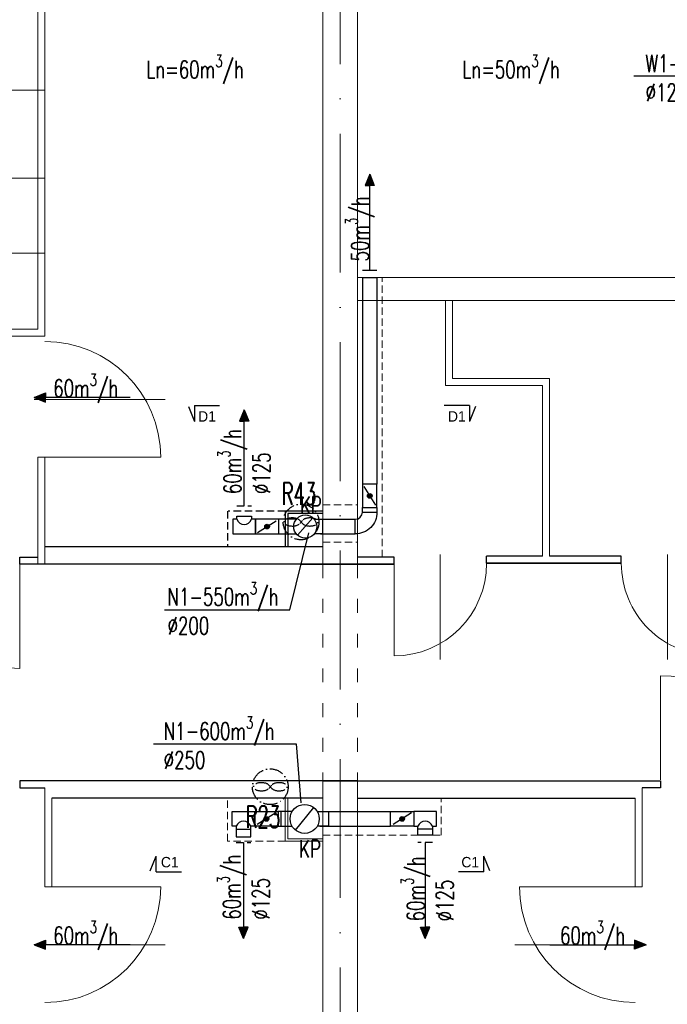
# Model space of a CAD drawing. Header units: millimetres. Extents: x -6513 to 30474, y -6915 to 65597.
# Tile 150 of 256: x -1358 to -799, y 19491 to 20341. Entities that reach past the tile are written whole.
import ezdxf
from ezdxf.enums import TextEntityAlignment as Align

# ---------------------------------------------------------------- set-up
doc = ezdxf.new("R2010")
doc.units = ezdxf.units.MM
for name, pattern in [('ACAD_ISO03W100', [30, 12, -18]), ('ACAD_ISO10W100', [18, 12, -3, 0, -3]), ('DASHED', [19.05, 12.7, -6.35])]:
    doc.linetypes.add(name, pattern=pattern)
doc.layers.get('0').update_dxf_attribs({"color": 8})
for name, color, linetype in [('A200_General07', 8, 'Continuous'), ('A200_General08', 8, 'Continuous'), ('A270_text04', 8, 'Continuous'), ('A_obudowy', 8, 'Continuous'), ('DB_WM_nawiew-opis', 8, 'Continuous')]:
    doc.layers.add(name, color=color, linetype=linetype)
for name, color, linetype, lineweight in [('A_cienka', 8, 'Continuous', 5), ('A_linia przekroj', 8, 'Continuous', 25), ('A_osie', 8, 'ACAD_ISO10W100', 5), ('A_przerywana', 8, 'ACAD_ISO03W100', 5), ('A_widok', 8, 'Continuous', 13), ('DB-WM-nawiew-opis', 8, 'Continuous', 25), ('DB-WM-nawiew-opis-odnośnik', 8, 'Continuous', 30), ('DB-WM-wywiew-opis', 8, 'Continuous', 25), ('DB_WM_nawiew', 8, 'Continuous', 30), ('DB_WM_wywiew', 8, 'Continuous', 30), ('E_technologia', 1, 'ACAD_ISO10W100', 30)]:
    doc.layers.add(name, color=color, linetype=linetype, lineweight=lineweight)
doc.styles.add('BRH', font='txt')
doc.styles.add('SIMPLEXD', font='SIMPLEX.SHX', dxfattribs={"width": 0.6})
doc.styles.get("Standard").update_dxf_attribs({"font": 'txt.shx', "width": 0.9})

# ---------------------------------------------------------------- blocks, each defined once
blk = doc.blocks.new('drzwi schem')
at = {"color": 252, "ltscale": 10}
blk.add_line((0.5, -0.0928), (0.5, 1.0398), dxfattribs=at)
at = {"color": 252}
blk.add_line((0, 0), (0, 1), dxfattribs=at)
blk.add_arc((0, 0), 1, 0, 90, dxfattribs=at)
blk = doc.blocks.new('A$C2355049C')
at = {"layer": 'DB-WM-nawiew-opis-odnośnik'}
h = blk.add_hatch(color=256, dxfattribs=at)
h.paths.add_polyline_path([(0, -9.82), (3.94, -9.82), (0, 0)])
h.paths.add_polyline_path([(0, 0), (-3.94, -9.82), (0, -9.82)])
at = {"layer": 'DB-WM-nawiew-opis-odnośnik', "flags": 128}
for points in [[(0, 0), (-3.94, -9.82), (0, -9.82)], [(0, -82.94), (0, 0)], [(0, 0), (3.94, -9.82), (0, -9.82)]]:
    blk.add_lwpolyline(points, dxfattribs=at)
blk = doc.blocks.new('Sect Mk right')
at = {"layer": 'A200_General07', "color": 1}
for p, q in [((0.29, 7.48), (3.92, 6.01)), ((0, 6.01), (0, -0.21)), ((0, 6.01), (3.92, 6.01))]:
    blk.add_line(p, q, dxfattribs=at)
at = {"layer": 'A270_text04', "color": 0, "style": 'BRH'}
blk.add_attdef('-', text='', height=4.51, dxfattribs=at).set_placement((1.77, 1.49), align=Align.MIDDLE)

msp = doc.modelspace()

# ---------------------------------------------------------------- hatches: boundary and pattern name
at = {"layer": 'DB_WM_nawiew'}
h = msp.add_hatch(color=256, dxfattribs=at)
edge = h.paths.add_edge_path()
edge.add_arc((-1055.814, 19929.771), 2, 0, 360)
h = msp.add_hatch(color=256, dxfattribs=at)
edge = h.paths.add_edge_path()
edge.add_arc((-1144.512, 19903.271), 2, 0, 360)
h = msp.add_hatch(color=256, dxfattribs=at)
edge = h.paths.add_edge_path()
edge.add_arc((-1145.052, 19650.699), 2, 0, 360)
h = msp.add_hatch(color=256, dxfattribs=at)
edge = h.paths.add_edge_path()
edge.add_arc((-1027.841, 19650.699), 2, 0, 360)

# ---------------------------------------------------------------- linework, layer by layer
at = {"layer": 'A_cienka'}
for p, q in [((-1336.446, 20280.329), (-1386.446, 20280.329)), ((-1336.446, 20204.248), (-1386.446, 20204.248)), ((-1336.446, 20139.439), (-1386.446, 20139.439))]:
    msp.add_line(p, q, dxfattribs=at)
at = {"layer": 'A_linia przekroj'}
for p, q in [((-1096.446, 19885.734), (-1336.446, 19885.734)), ((-1358.232, 19870.734), (-1358.232, 19876.734)), ((-1358.232, 19876.734), (-1342.446, 19876.734)), ((-1034.867, 19876.734), (-1066.446, 19876.734)), ((-1034.867, 19870.734), (-1034.867, 19876.734)), ((-906.502, 19877.577), (-954.867, 19877.577)), ((-954.867, 19871.577), (-954.867, 19877.577)), ((-838.492, 19877.577), (-900.502, 19877.577)), ((-838.492, 19871.577), (-838.492, 19877.577)), ((-838.492, 19871.577), (-838.492, 19877.577)), ((-1066.446, 19870.734), (-1358.232, 19870.734)), ((-1114.867, 19870.734), (-1034.867, 19870.734)), ((-1034.867, 19870.734), (-1088.446, 19870.734)), ((-954.867, 19871.577), (-838.492, 19871.577)), ((-838.492, 19871.577), (-954.867, 19871.577)), ((-1066.446, 19683.577), (-1358.232, 19683.577)), ((-1358.232, 19683.577), (-1358.232, 19677.577)), ((-1358.232, 19677.577), (-1336.446, 19677.577)), ((-1096.446, 19683.577), (-804.661, 19683.577)), ((-804.661, 19677.577), (-820.446, 19677.577)), ((-804.661, 19683.577), (-804.661, 19677.577)), ((-1096.446, 19668.577), (-1330.446, 19668.577)), ((-1066.446, 19668.577), (-826.446, 19668.577))]:
    msp.add_line(p, q, dxfattribs=at)
at = {"layer": 'A_obudowy', "linetype": 'DASHED', "ltscale": 0.5}
for p, q in [((-1178.752, 19916.501), (-1178.752, 19885.734)), ((-1128.946, 19916.571), (-1178.212, 19916.571))]:
    msp.add_line(p, q, dxfattribs=at)
at = {"layer": 'A_obudowy', "linetype": 'ByBlock'}
for p, q in [((-1096.446, 19916.571), (-1128.946, 19916.571)), ((-1128.946, 19916.571), (-1128.946, 19885.734)), ((-1096.446, 19914.571), (-1126.446, 19914.571)), ((-1126.446, 19914.571), (-1126.446, 19885.734))]:
    msp.add_line(p, q, dxfattribs=at)
at = {"layer": 'A_osie', "ltscale": 10}
msp.add_line((-1081.446, 19042.134), (-1081.446, 20794.193), dxfattribs=at)
at = {"layer": 'A_przerywana', "linetype": 'DASHED', "ltscale": 0.5}
for p, q in [((-1045.202, 19876.734), (-1045.202, 20118.577)), ((-1096.446, 19921.934), (-1066.446, 19921.934)), ((-1096.446, 19889.934), (-1066.446, 19889.934)), ((-1178.74, 19631.542), (-1178.74, 19668.542)), ((-994.141, 19636.699), (-994.141, 19668.542)), ((-1096.486, 19636.699), (-994.141, 19636.699)), ((-1128.986, 19631.542), (-1178.74, 19631.542))]:
    msp.add_line(p, q, dxfattribs=at)
at = {"layer": 'A_przerywana'}
for p, q in [((-1096.446, 19870.734), (-1096.446, 19682.734)), ((-1066.446, 19870.734), (-1066.446, 19682.734))]:
    msp.add_line(p, q, dxfattribs=at)
at = {"layer": 'A_przerywana', "color": 252}
for p, q in [((-1096.446, 19870.734), (-1096.446, 19682.734)), ((-1096.446, 19870.734), (-1096.446, 19682.734)), ((-1066.446, 19870.734), (-1066.446, 19682.734)), ((-1066.446, 19870.734), (-1066.446, 19682.734))]:
    msp.add_line(p, q, dxfattribs=at)
at = {"layer": 'A_przerywana', "linetype": 'ByBlock'}
for p, q in [((-1128.986, 19631.542), (-1128.986, 19668.542)), ((-1126.486, 19633.542), (-1126.486, 19668.542)), ((-1096.486, 19631.542), (-1128.986, 19631.542)), ((-1096.486, 19633.542), (-1126.486, 19633.542))]:
    msp.add_line(p, q, dxfattribs=at)
at = {"layer": 'A_widok', "ltscale": 5}
for p, q in [((-1096.446, 19871.577), (-1096.446, 20497.577)), ((-1066.446, 19871.577), (-1066.446, 20497.577)), ((-1342.446, 20472.734), (-1342.446, 20073.734)), ((-1336.446, 20472.734), (-1336.446, 20067.734)), ((-526.446, 20118.577), (-1066.446, 20118.577)), ((-526.446, 20098.577), (-1066.446, 20098.577)), ((-954.109, 20098.577), (-990.348, 20098.577)), ((-990.348, 20098.577), (-990.348, 20025.095)), ((-984.348, 20098.577), (-984.348, 20031.095)), ((-1342.446, 20073.734), (-1380.446, 20073.734)), ((-1336.446, 20067.734), (-1394.353, 20067.734)), ((-984.348, 20031.095), (-900.502, 20031.095)), ((-900.502, 20031.095), (-900.502, 19877.577)), ((-990.348, 20025.095), (-906.502, 20025.095)), ((-906.502, 20025.095), (-906.502, 19877.577)), ((-1342.446, 19870.734), (-1342.446, 19963.15)), ((-1342.446, 19963.15), (-1336.446, 19963.15)), ((-1336.446, 19870.734), (-1336.446, 19963.15)), ((-1336.446, 19677.577), (-1336.446, 19592.003)), ((-1096.446, 19563.577), (-1096.446, 19682.734)), ((-1066.446, 19563.577), (-1066.446, 19682.734)), ((-820.446, 19677.577), (-820.446, 19592.003)), ((-1330.446, 19668.577), (-1330.446, 19592.003)), ((-826.446, 19668.577), (-826.446, 19592.003)), ((-1336.446, 19592.003), (-1330.446, 19592.003)), ((-826.446, 19592.003), (-820.446, 19592.003)), ((-1096.446, 19057.577), (-1096.446, 19563.577)), ((-1066.446, 19057.577), (-1066.446, 19563.577))]:
    msp.add_line(p, q, dxfattribs=at)
at = {"layer": 'DB-WM-nawiew-opis'}
for points in [[(-1233.164, 19831.429), (-1124.908, 19831.429), (-1108.446, 19897.734)], [(-1242.761, 19715.642), (-1119.295, 19715.642), (-1115.381, 19664.588)]]:
    msp.add_lwpolyline(points, dxfattribs=at)
at = {"layer": 'DB-WM-wywiew-opis'}
msp.add_lwpolyline([(-827.677, 20292.719), (-702.106, 20292.719), (-688.446, 20234.577)], dxfattribs=at)
at = {"layer": 'DB_WM_nawiew'}
for points in [[(-1062.064, 20124.719), (-1049.564, 20124.719)], [(-1062.064, 20118.577), (-1049.564, 20118.577)], [(-1062.064, 20118.577), (-1062.064, 19939.771)], [(-1049.564, 20118.577), (-1049.564, 19939.771)], [(-1049.564, 19919.771), (-1049.564, 19939.771), (-1062.064, 19939.771), (-1062.064, 19919.771)], [(-1060.957, 19937.999), (-1050.881, 19921.878)], [(-1062.064, 19915.771), (-1062.064, 19919.771), (-1049.564, 19919.771), (-1049.564, 19915.771)], [(-1174.212, 19897.021), (-1154.512, 19897.021), (-1154.512, 19909.521), (-1158.112, 19909.521)], [(-1170.612, 19909.521), (-1174.212, 19909.521), (-1174.212, 19897.021)], [(-1170.612, 19909.521), (-1170.612, 19912.271), (-1158.112, 19912.271), (-1158.112, 19909.521)], [(-1134.512, 19909.521), (-1154.512, 19909.521), (-1154.512, 19897.021), (-1134.512, 19897.021)], [(-1152.741, 19898.128), (-1136.62, 19908.203)], [(-1124.512, 19909.521), (-1134.512, 19909.521), (-1134.512, 19897.021), (-1124.512, 19897.021)], [(-1119.319, 19909.521), (-1126.512, 19909.521), (-1126.512, 19897.021), (-1119.319, 19897.021)], [(-1118.15, 19895.791), (-1104.874, 19910.75)], [(-1103.706, 19909.521), (-1096.512, 19909.521), (-1096.512, 19897.021), (-1103.706, 19897.021)], [(-1098.512, 19909.521), (-1068.314, 19909.521)], [(-1098.512, 19897.021), (-1068.314, 19897.021)], [(-1119.822, 19640.974), (-1104.225, 19660.496)], [(-1174.752, 19656.949), (-1155.052, 19656.949), (-1155.052, 19644.449), (-1158.652, 19644.449)], [(-1171.152, 19644.449), (-1174.752, 19644.449), (-1174.752, 19656.949)], [(-1135.052, 19644.449), (-1155.052, 19644.449), (-1155.052, 19656.949), (-1135.052, 19656.949)], [(-1136.823, 19655.842), (-1152.944, 19645.767)], [(-1125.052, 19656.949), (-1135.052, 19656.949), (-1135.052, 19644.449), (-1125.052, 19644.449)], [(-1122.923, 19656.949), (-1132.552, 19656.949), (-1132.552, 19644.449), (-1122.923, 19644.449)], [(-1101.103, 19656.949), (-1091.473, 19656.949), (-1091.473, 19644.449), (-1101.103, 19644.449)], [(-1099.052, 19656.949), (-1037.841, 19656.949)], [(-1017.841, 19644.449), (-1037.841, 19644.449), (-1037.841, 19656.949), (-1017.841, 19656.949)], [(-1019.612, 19655.842), (-1035.733, 19645.767)], [(-998.141, 19656.949), (-1017.841, 19656.949), (-1017.841, 19644.449), (-1014.241, 19644.449)], [(-1001.741, 19644.449), (-998.141, 19644.449), (-998.141, 19656.949)], [(-1171.152, 19644.449), (-1171.152, 19641.699), (-1158.652, 19641.699), (-1158.652, 19644.449)], [(-1099.052, 19644.449), (-1037.841, 19644.449)], [(-1001.741, 19644.449), (-1001.741, 19641.699), (-1014.241, 19641.699), (-1014.241, 19644.449)], [(-1171.152, 19641.699), (-1171.152, 19635.208), (-1158.652, 19635.208), (-1158.652, 19641.699)], [(-1001.741, 19641.699), (-1001.741, 19636.699), (-1014.241, 19636.699), (-1014.241, 19641.699)]]:
    msp.add_lwpolyline(points, dxfattribs=at)
at = {"layer": 'DB_WM_nawiew', "linetype": 'DASHED', "ltscale": 0.5}
for points in [[(-1170.612, 19921.271), (-1158.112, 19921.271)], [(-1171.152, 19630.208), (-1158.652, 19630.208)], [(-1001.741, 19630.208), (-1014.241, 19630.208)]]:
    msp.add_lwpolyline(points, dxfattribs=at)
at = {"layer": 'DB_WM_nawiew'}
msp.add_lwpolyline([(-1068.314, 19909.521, 0.3862618), (-1062.064, 19915.771), (-1049.564, 19915.771, -0.4235308), (-1068.314, 19897.021), (-1068.314, 19909.521)], format="xyb", dxfattribs=at)
for centre in [(-1055.814, 19929.771), (-1144.512, 19903.271), (-1145.052, 19650.699), (-1027.841, 19650.699)]:
    msp.add_circle(centre, 2, dxfattribs=at)
at = {"layer": 'DB_WM_nawiew', "color": 1}
msp.add_circle((-1111.512, 19903.271), 10, dxfattribs=at)
at = {"layer": 'DB_WM_nawiew'}
for centre, start, end in [((-1164.362, 19911.751), 199.636833, 340.363167), ((-1164.902, 19642.219), 19.636833, 160.363167), ((-1007.991, 19642.219), 19.636833, 160.363167)]:
    msp.add_arc(centre, 6.636, start, end, dxfattribs=at)
at = {"layer": 'DB_WM_wywiew', "color": 240}
for centre, radius in [((-1111.512, 19903.271), 10), ((-1112.052, 19650.699), 12.539)]:
    msp.add_circle(centre, radius, dxfattribs=at)
at = {"layer": 'E_technologia'}
for p, q in [((-1116.339, 19908.632), (-1113.934, 19905.852)), ((-1113.934, 19908.632), (-1116.339, 19905.852)), ((-1142.955, 19679.859), (-1140.55, 19677.079)), ((-1140.55, 19679.859), (-1142.955, 19677.079))]:
    msp.add_line(p, q, dxfattribs=at)
for centre in [(-1115.137, 19907.242), (-1141.752, 19678.469)]:
    msp.add_circle(centre, 15.427, dxfattribs=at)
for centre, start_param, end_param in [((-1122.763, 19907.242), 3.5498657, 9.0165049), ((-1107.51, 19907.242), 0.408273, 5.8749123), ((-1149.379, 19678.469), 3.5498657, 9.0165049), ((-1134.126, 19678.469), 0.408273, 5.8749123)]:
    msp.add_ellipse(centre, major_axis=(-7, 0), ratio=0.5, start_param=start_param, end_param=end_param, dxfattribs=at)

# ---------------------------------------------------------------- block references
at = {"layer": 'A200_General08'}
ref = msp.add_blockref('Sect Mk right', (-1186.244, 20007.896), dxfattribs=dict(at, xscale=-3.5, yscale=3.5, zscale=3.5, rotation=90))
ref.add_attrib('-', 'D1', dxfattribs={"layer": 'A270_text04', "color": 7, "height": 9, "style": 'BRH'}).set_placement((-1196.415, 19998.441), align=Align.MIDDLE)
ref = msp.add_blockref('Sect Mk right', (-990.733, 20007.896), dxfattribs=dict(at, xscale=3.5, yscale=3.5, zscale=3.5, rotation=270))
ref.add_attrib('-', 'D1', dxfattribs={"layer": 'A270_text04', "color": 7, "height": 9, "style": 'BRH'}).set_placement((-980.562, 19998.441), align=Align.MIDDLE)
ref = msp.add_blockref('Sect Mk right', (-1219.263, 19604.915), dxfattribs=dict(at, xscale=3.5, yscale=3.5, zscale=3.5, rotation=90))
ref.add_attrib('-', 'C1', dxfattribs={"layer": 'A270_text04', "color": 7, "height": 9, "style": 'BRH'}).set_placement((-1228.568, 19613.331), align=Align.MIDDLE)
ref = msp.add_blockref('Sect Mk right', (-978.303, 19604.915), dxfattribs=dict(at, xscale=-3.5, yscale=3.5, zscale=3.5, rotation=270))
ref.add_attrib('-', 'C1', dxfattribs={"layer": 'A270_text04', "color": 7, "height": 9, "style": 'BRH'}).set_placement((-968.998, 19613.331), align=Align.MIDDLE)
at = {"layer": 'A_cienka', "yscale": 100, "zscale": 100}
for p, xscale, rotation in [((-1336.446, 19963.15), -100, 270), ((-1336.446, 19592.003), 100, 270), ((-826.446, 19592.003), -100, 90)]:
    msp.add_blockref('drzwi schem', p, dxfattribs=dict(at, xscale=xscale, rotation=rotation))
at = {"layer": 'A_widok', "ltscale": 5}
for p, xscale, yscale, zscale, rotation in [((-1358.232, 19870.734), 90, 90, 90, 179.9999999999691), ((-1034.867, 19871.577), -80, 80, 80, 180), ((-758.492, 19871.577), 80, 80, 80, 180.000000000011)]:
    msp.add_blockref('drzwi schem', p, dxfattribs=dict(at, xscale=xscale, yscale=yscale, zscale=zscale, rotation=rotation))
at = {"layer": 'A_widok', "ltscale": 5, "xscale": 90, "yscale": 90, "zscale": 90}
msp.add_blockref('drzwi schem', (-804.661, 19684.419), dxfattribs=at)
at = {"layer": 'DB_WM_nawiew'}
msp.add_blockref('A$C2355049C', (-1055.814, 20207.655), dxfattribs=at)
for p, rotation in [((-1345.725, 20014.835), 90), ((-1164.902, 19547.272), 180), ((-1345.725, 19542.003), 90)]:
    msp.add_blockref('A$C2355049C', p, dxfattribs=dict(at, rotation=rotation))
at = {"layer": 'DB_WM_nawiew', "xscale": -1}
msp.add_blockref('A$C2355049C', (-1164.362, 20004.206), dxfattribs=at)
for p, rotation in [((-1007.991, 19547.272), 180), ((-817.168, 19542.003), 270)]:
    msp.add_blockref('A$C2355049C', p, dxfattribs=dict(at, rotation=rotation))

# ---------------------------------------------------------------- texts
at = {"layer": 'DB-WM-nawiew-opis', "char_height": 15, "width": 37.14159, "attachment_point": 1, "rotation": 90}
for s, insert in [('\\A1;{\\Fsimplex|c238;\\W0.7;50m\\H0.7x;\\S3^ ;\\H1.4286x;/h}', (-1076.824, 20132.321)), ('\\A1;{\\Fsimplex|c238;\\W0.7;60m\\H0.7x;\\S3^ ;\\H1.4286x;/h\\P%%C125}', (-1186.943, 19931.304)), ('\\A1;{\\Fsimplex|c238;\\W0.7;60m\\H0.7x;\\S3^ ;\\H1.4286x;/h\\P%%C125}', (-1187.483, 19563.616)), ('\\A1;{\\Fsimplex|c238;\\W0.7;60m\\H0.7x;\\S3^ ;\\H1.4286x;/h\\P%%C125}', (-1028.61, 19562.125))]:
    msp.add_mtext(s, dxfattribs=dict(at, insert=insert))
at = {"layer": 'DB-WM-nawiew-opis', "char_height": 15, "width": 37.14159, "attachment_point": 1}
for s, insert in [('\\A1;{\\Fsimplex|c238;\\W0.7;60m\\H0.7x;\\S3^ ;\\H1.4286x;/h}', (-1329.23, 20035.367)), ('\\A1;{\\Fsimplex|c238;\\W0.7;N1-550m\\H0.7x;\\S3^ ;\\H1.4286x;/h\\P%%C200}', (-1230.503, 19855.162)), ('\\A1;{\\Fsimplex|c238;\\W0.7;N1-600m\\H0.7x;\\S3^ ;\\H1.4286x;/h\\P%%C250}', (-1233.792, 19739.163)), ('\\A1;{\\Fsimplex|c238;\\W0.7;60m\\H0.7x;\\S3^ ;\\H1.4286x;/h}', (-1329.23, 19562.535)), ('\\A1;{\\Fsimplex|c238;\\W0.7;60m\\H0.7x;\\S3^ ;\\H1.4286x;/h}', (-891.424, 19562.535))]:
    msp.add_mtext(s, dxfattribs=dict(at, insert=insert))
at = {"layer": 'DB-WM-wywiew-opis', "insert": (-817.504, 20316.011), "char_height": 15, "width": 37.14159, "attachment_point": 1}
msp.add_mtext('\\A1;{\\Fsimplex|c238;\\W0.7;W1-150m\\H0.7x;\\S3^ ;\\H1.4286x;/h\\P%%C125}', dxfattribs=at)
at = {"layer": 'DB-WM-wywiew-opis', "color": 1, "char_height": 15, "width": 37.14159, "attachment_point": 1}
for insert in [(-1116.112, 19929.185), (-1116.907, 19632.378)]:
    msp.add_mtext('\\A1;{\\Fsimplex|c238;\\W0.7;KP}', dxfattribs=dict(at, insert=insert))
at = {"layer": 'DB_WM_nawiew-opis', "char_height": 15, "width": 37.14159, "attachment_point": 1}
for s, insert in [('\\A1;{\\Fsimplex|c238;\\W0.7;Ln=60m\\H0.7x;\\S3^ ;\\H1.4286x;/h}', (-1248.693, 20310.76)), ('\\A1;{\\Fsimplex|c238;\\W0.7;Ln=50m\\H0.7x;\\S3^ ;\\H1.4286x;/h}', (-975.693, 20310.76))]:
    msp.add_mtext(s, dxfattribs=dict(at, insert=insert))
at = {"layer": 'E_technologia', "style": 'SIMPLEXD', "width": 0.6}
for s, p in [('R43', (-1132.15, 19922.037)), ('R23', (-1163.227, 19642.875))]:
    msp.add_text(s, height=19.2, dxfattribs=at).set_placement(p)

doc.saveas('drawing.dxf')
